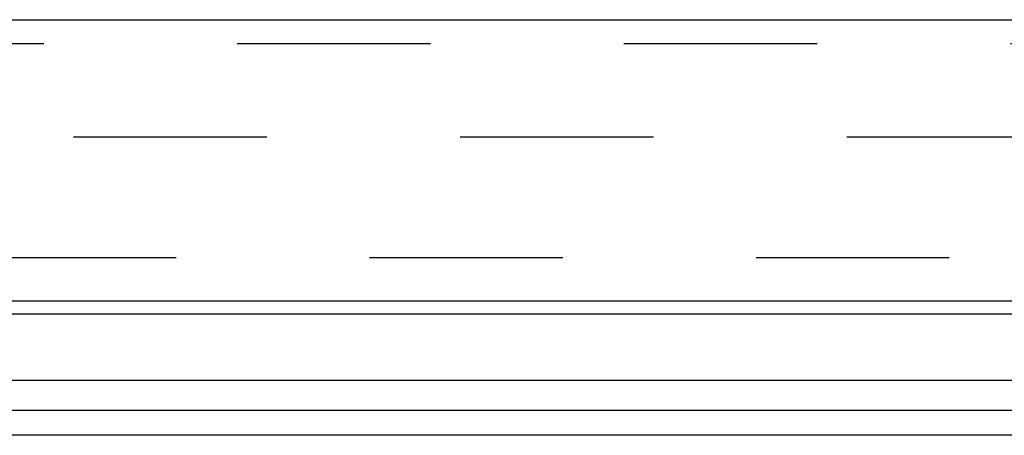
# Model space of a CAD drawing. Header units: inches. Extents: x 0 to 82.5, y 0 to 53.4.
# Tile 113 of 128: x 66.3 to 68.7, y 33 to 34. Entities that reach past the tile are written whole.
import ezdxf

# ---------------------------------------------------------------- set-up
doc = ezdxf.new("R2010")
doc.units = ezdxf.units.IN
doc.header["$LTSCALE"] = 4.538835
doc.header["$MEASUREMENT"] = 0
doc.linetypes.add('HIDDEN', pattern=[0.2, 0.1, -0.1])
doc.layers.get('0').update_dxf_attribs({"linetype": 'CONTINUOUS'})
doc.layers.add('DEFAULT_2', color=8, linetype='HIDDEN')
doc.layers.add('DOOR_ASSEMBLY', color=7, linetype='CONTINUOUS')

msp = doc.modelspace()

# ---------------------------------------------------------------- linework, layer by layer
at = {"color": 3, "linetype": 'Continuous'}
for p, q in [((66.0345, 33.1702), (71.2845, 33.1702)), ((79.953, 33.0992), (64.1159, 33.0992)), ((79.9745, 33.041), (64.0945, 33.041))]:
    msp.add_line(p, q, dxfattribs=at)
at = {"layer": 'DEFAULT_2', "color": 8, "linetype": 'HIDDEN'}
for p, q in [((79.631, 33.7412), (64.438, 33.7412)), ((64.4399, 33.4588), (79.6291, 33.4588))]:
    msp.add_line(p, q, dxfattribs=at)
at = {"layer": 'DOOR_ASSEMBLY', "color": 3, "linetype": 'Continuous'}
for p, q in [((64.1591, 34.0171), (79.9098, 34.0171)), ((66.0745, 33.3566), (71.2445, 33.3566))]:
    msp.add_line(p, q, dxfattribs=at)
at = {"layer": 'DOOR_ASSEMBLY', "color": 8, "linetype": 'HIDDEN'}
msp.add_line((64.1295, 33.9611), (79.9395, 33.9611), dxfattribs=at)
at = {"layer": 'DOOR_ASSEMBLY', "color": 7, "linetype": 'Continuous'}
msp.add_line((66.0745, 33.3266), (71.2445, 33.3266), dxfattribs=at)

doc.saveas('drawing.dxf')
